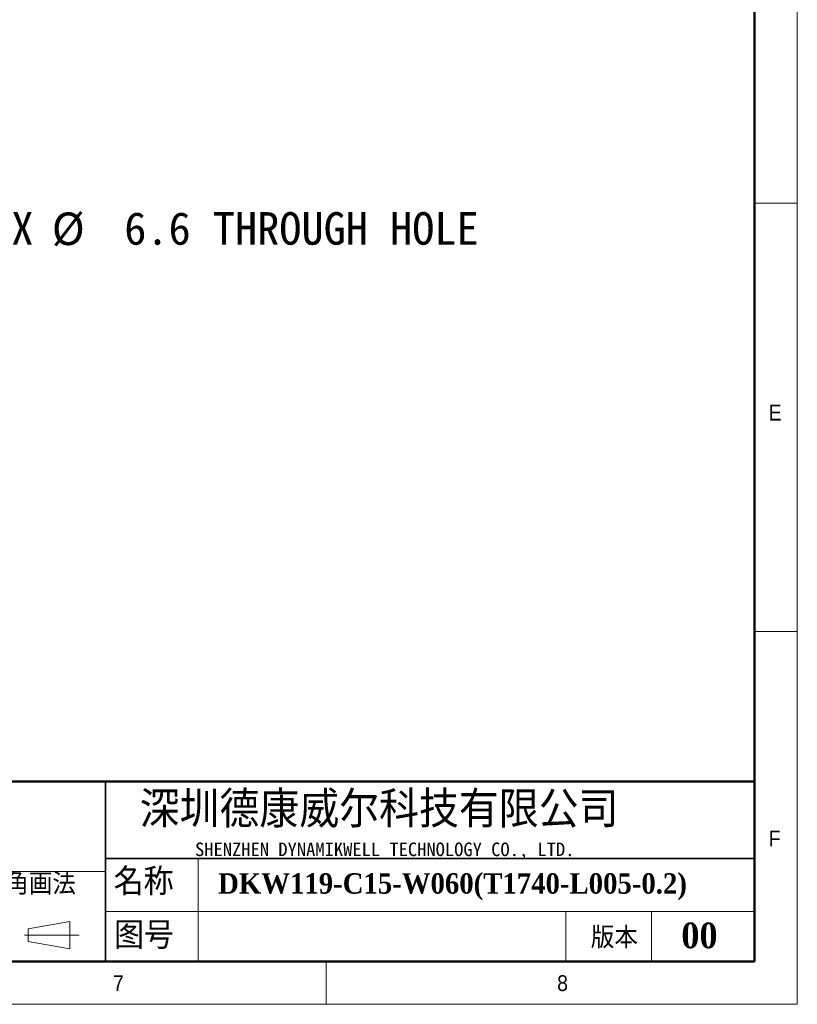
# Model space of a CAD drawing. Header units: millimetres. Extents: x 35 to 2905, y 35 to 2044.
# Tile 3 of 6: x 2270 to 2905, y 35 to 839. Entities that reach past the tile are written whole.
import ezdxf

# ---------------------------------------------------------------- set-up
doc = ezdxf.new("R2010")
doc.units = ezdxf.units.MM
doc.header["$LTSCALE"] = 7
doc.layers.add('DIMNS', color=7, linetype='Continuous')
doc.styles.add('SLDTEXTSTYLE1', font='Gothic.ttf', dxfattribs={"width": 0.913})
doc.styles.add('SLDTEXTSTYLE2', font='timesbd.ttf', dxfattribs={"width": 0.933})
doc.styles.add('SLDTEXTSTYLE4', font='txt', dxfattribs={"bigfont": 'bigfont'})
doc.styles.add('SLDTEXTSTYLE5', font='txt', dxfattribs={"bigfont": 'bigfont'})
doc.styles.add('SLDTEXTSTYLE6', font='txt')
doc.styles.add('SLDTEXTSTYLE8', font='txt')
doc.dimstyles.new('SLDDIMSTYLE6', dxfattribs={"dimtxt": 26.6, "dimasz": 14, "dimexe": 0, "dimexo": 0.0625, "dimgap": 6.65, "dimtad": 0, "dimtih": 1, "dimtoh": 1, "dimdec": 1, "dimrnd": 1e-09, "dimzin": 12, "dimdsep": 46, "dimtxsty": 'SLDTEXTSTYLE8', "dimsah": 1, "dimcen": 0, "dimadec": 0, "dimazin": 3, "dimtfac": 1, "dimtdec": 1, "dimtofl": 0, "dimtmove": 0, "dimatfit": 3, "dimfxl": 0, "dimfrac": 2, "dimtolj": 1, "dimtzin": 12, "dimarcsym": 0})

# ---------------------------------------------------------------- blocks, each defined once
blk = doc.blocks.new('_D_17')
at = {"layer": 'DIMNS'}
for p, q in [((2125.62, 595.69), (2198.76, 668.83)), ((2198.76, 668.83), (2226.76, 668.83))]:
    blk.add_line(p, q, dxfattribs=at)
blk.add_solid([(2125.62, 595.69), (2137, 604.11), (2134.03, 607.08)], dxfattribs=at)
at = {"layer": 'DIMNS', "char_height": 26.6, "attachment_point": 1, "style": 'SLDTEXTSTYLE8'}
for s, insert in [('34X ', (2226.76, 682.23)), ('%%c', (2295.99, 681.97)), (' 6.6 THROUGH HOLE', (2337.09, 682.23))]:
    blk.add_mtext(s, dxfattribs=dict(at, insert=insert))

msp = doc.modelspace()

# ---------------------------------------------------------------- linework, layer by layer
at = {"color": 7, "linetype": 'Continuous', "lineweight": 18}
for p, q in [((2905, 35), (2905, 2044)), ((2870, 2009), (2870, 70)), ((2870, 689.5), (2905, 689.5)), ((2870, 339.5), (2905, 339.5)), ((2415.65, 154), (2415.65, 70)), ((1926.29, 143.5), (2339.76, 143.5)), ((2339.76, 110.88), (2870, 110.88)), ((2716, 110.88), (2716, 70)), ((2786, 110.88), (2786, 70)), ((2276.67, 96.73), (2310.66, 102.61)), ((2276.67, 86.23), (2276.67, 96.73)), ((2310.66, 102.61), (2310.66, 80.22)), ((2273.64, 91.48), (2318.36, 91.48)), ((2276.67, 86.23), (2310.66, 80.22)), ((70, 70), (2870, 70)), ((861, 70), (2870, 70)), ((2520, 70), (2520, 35)), ((35, 35), (2905, 35))]:
    msp.add_line(p, q, dxfattribs=at)
at = {"color": 7, "linetype": 'Continuous', "lineweight": 50}
for p, q in [((2870, 2009), (2870, 70)), ((2870, 217), (1281, 217)), ((70, 70), (2870, 70))]:
    msp.add_line(p, q, dxfattribs=at)
at = {"color": 7, "linetype": 'Continuous', "lineweight": 35}
for p, q in [((2339.76, 217), (2339.76, 70)), ((2339.76, 154), (2870, 154))]:
    msp.add_line(p, q, dxfattribs=at)

# ---------------------------------------------------------------- texts
at = {"color": 7, "linetype": 'Continuous', "lineweight": 0}
for s, insert, char_height, attachment_point, style in [('E', (2881.67, 524.92), 12.96, 1, 'SLDTEXTSTYLE1'), ('深圳德康威尔科技有限公司', (2367.78, 209.07), 29.6333, 1, 'SLDTEXTSTYLE5'), ('F', (2881.67, 176.95), 12.96, 1, 'SLDTEXTSTYLE1'), ('SHENZHEN DYNAMIKWELL TECHNOLOGY CO., LTD.', (2413.02, 167.18), 11.1125, 1, 'SLDTEXTSTYLE6'), ('名称', (2346.56, 146.34), 22.225, 1, 'SLDTEXTSTYLE4'), ('DKW119-C15-W060(T1740-L005-0.2)', (2431.84, 142.09), 16.6687, 1, 'SLDTEXTSTYLE2'), ('图号', (2346.86, 102.52), 22.225, 1, 'SLDTEXTSTYLE4'), ('版本', (2736.3, 98.31), 17.5, 1, 'SLDTEXTSTYLE4'), ('00', (2825.06, 101.8), 21, 2, 'SLDTEXTSTYLE2'), ('7', (2346.02, 58.78), 12.96, 1, 'SLDTEXTSTYLE1'), ('8', (2708.84, 58.78), 12.96, 1, 'SLDTEXTSTYLE1')]:
    msp.add_mtext(s, dxfattribs=dict(at, insert=insert, char_height=char_height, attachment_point=attachment_point, style=style))
at = {"layer": 'DIMNS', "color": 7, "insert": (2219.42, 142.13), "char_height": 17.5, "attachment_point": 1, "style": 'SLDTEXTSTYLE4'}
msp.add_mtext('第三角画法', dxfattribs=at)

# ---------------------------------------------------------------- dimensions: what is measured, and where the dimension line sits
at = {"layer": 'DIMNS'}
dim = msp.add_diameter_dim_2p(p1=(2120.95, 591.03), p2=(2125.62, 595.69), text='34X <> THROUGH HOLE\\P', dimstyle='SLDDIMSTYLE6', dxfattribs=at)
dim.commit()
dim.dimension.update_dxf_attribs({"geometry": '_D_17', "text_midpoint": (2446.25, 668.83), "dimtype": 163})

doc.saveas('drawing.dxf')
